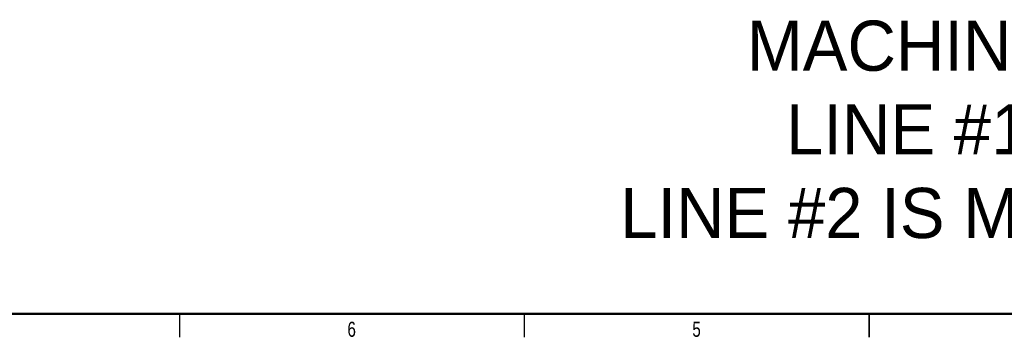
# Model space of a CAD drawing. Header units: inches. Extents: x 0.1 to 43.9, y 0.1 to 33.9.
# Tile 2 of 27: x 8.5 to 24.2, y 0.1 to 5.2. Entities that reach past the tile are written whole.
import ezdxf

# ---------------------------------------------------------------- set-up
doc = ezdxf.new("R2010")
doc.units = ezdxf.units.IN
doc.header["$MEASUREMENT"] = 0
doc.styles.add('SLDTEXTSTYLE0', font='TXT', dxfattribs={"width": 0.75})

msp = doc.modelspace()

# ---------------------------------------------------------------- linework, layer by layer
at = {"color": 7, "linetype": 'Continuous', "lineweight": 50}
msp.add_line((43.5, 0.5), (0.5, 0.5), dxfattribs=at)
at = {"color": 7, "linetype": 'Continuous', "lineweight": 25}
for p, q in [((11, 0.5), (11, 0.125)), ((16.5, 0.5), (16.5, 0.125)), ((22, 0.125), (22, 0.5)), ((22, 0.5), (22, 0.125))]:
    msp.add_line(p, q, dxfattribs=at)

# ---------------------------------------------------------------- texts
at = {"insert": (24.806, 5.175), "char_height": 0.8, "attachment_point": 2}
msp.add_mtext_dynamic_manual_height_columns('MACHINE 269-18-2\\PLINE #1 SHOWN\\PLINE #2 IS MIRROR IMAGE', width=22.32348, gutter_width=0.069, heights=[0], dxfattribs=at)
at = {"color": 7, "linetype": 'Continuous', "lineweight": 0, "char_height": 0.24, "attachment_point": 2, "style": 'SLDTEXTSTYLE0'}
for s, insert in [('6', (13.748, 0.373)), ('5', (19.248, 0.373))]:
    msp.add_mtext(s, dxfattribs=dict(at, insert=insert))

doc.saveas('drawing.dxf')
